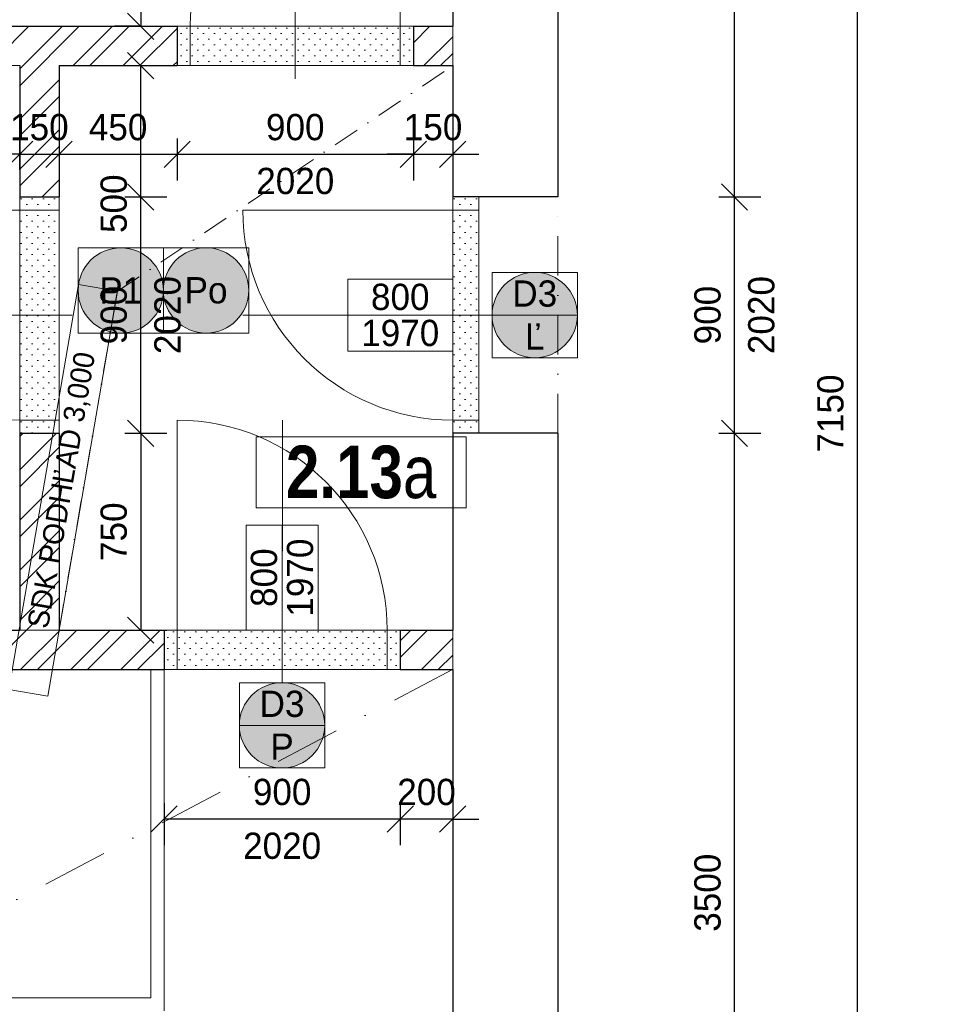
# Model space of a CAD drawing. Header units: millimetres. Extents: x -65956 to 5894746, y -14679 to 163521.
# Tile 4 of 89: x -60156 to -56610, y -6562 to -2812. Entities that reach past the tile are written whole.
import ezdxf

# ---------------------------------------------------------------- set-up
doc = ezdxf.new("R2010")
doc.units = ezdxf.units.MM
doc.linetypes.add('__$$DASHDOT$$', pattern=[10.01, 5, -2.5, 0.01, -2.5])
doc.linetypes.add('ČERCHOVANÁ', pattern=[1, 0.5, -0.25, 0, -0.25])
doc.layers.get('0').update_dxf_attribs({"lineweight": 5})
doc.layers.get('Defpoints').update_dxf_attribs({"color": 2, "lineweight": 30})
doc.layers.add('- pomocna', color=232, linetype='Continuous', lineweight=0, plot=False)
for name, color, linetype, lineweight in [('- popis', 7, 'Continuous', 0), ('Bodko ciarkovana T', 200, 'ČERCHOVANÁ', 0), ('H popisky', 30, 'Continuous', 25), ('H stavba', 82, 'Continuous', 30), ('KOTY', 51, 'Continuous', 5), ('m_popis', 7, 'Continuous', 0), ('otvor', 163, 'Continuous', 5), ('RE-nove', 10, 'Continuous', 0), ('Tbč stavba', 4, 'ČERCHOVANÁ', 0), ('VT kóty', 51, 'Continuous', 5), ('VT sanita', 210, 'Continuous', 5), ('VT šrafy', 253, 'Continuous', 9)]:
    doc.layers.add(name, color=color, linetype=linetype, lineweight=lineweight)
doc.styles.add('1-100_te_2mm_200', font='technic_.ttf', dxfattribs={"height": 200})
doc.styles.add('1-20_ce_5mm_100', font='GOTHIC.TTF', dxfattribs={"height": 100})
doc.styles.add('1-50_ce_2mm_100', font='GOTHIC.TTF', dxfattribs={"height": 100})
doc.dimstyles.new('technic_1-100', dxfattribs={"dimtxt": 200, "dimasz": 240, "dimexe": 300, "dimexo": 200, "dimgap": 100, "dimtad": 1, "dimdec": 1, "dimrnd": 0.5, "dimtxsty": '1-100_te_2mm_200', "dimblk": 'OBLIQUE', "dimcen": 2.5, "dimclrd": 256, "dimclrt": 256, "dimadec": 0, "dimazin": 0, "dimtfac": 1, "dimtdec": 1, "dimtix": 1, "dimtmove": 1, "dimatfit": 3, "dimldrblk": 'OBLIQUE', "dimfxl": 400, "dimfxlon": 1, "dimarcsym": 0})
pattern_1 = [(45, (0, -10810.44), (-95.45942, 95.45942), []), (45, (63.64, -10810.44), (-95.45942, 95.45942), [])]

# ---------------------------------------------------------------- blocks, each defined once
blk = doc.blocks.new('_Oblique')
at = {"color": 0, "linetype": 'ByBlock', "lineweight": -2}
blk.add_line((-0.5, -0.5), (0.5, 0.5), dxfattribs=at)
blk = doc.blocks.new('*D699')
at = {"layer": 'Defpoints', "color": 0, "transparency": 16777216}
for p in [(-58106, -4386.7), (-57432.3, -4386.7), (-57206, -7886.7)]:
    blk.add_point(p, dxfattribs=at)
at = {"layer": 'KOTY', "color": 0, "lineweight": -2, "transparency": 16777216}
for p, q in [((-57492.3, -4386.7), (-57332.3, -4386.7)), ((-57406, -7886.7), (-57532.3, -7886.7))]:
    blk.add_line(p, q, dxfattribs=at)
at = {"layer": 'KOTY', "lineweight": -2, "transparency": 16777216}
blk.add_line((-57432.3, -7886.7), (-57432.3, -4386.7), dxfattribs=at)
at = {"layer": 'KOTY', "lineweight": -2, "transparency": 16777216, "xscale": 100, "yscale": 100, "zscale": 100}
for p, rotation in [((-57432.3, -4386.7), 90), ((-57432.3, -7886.7), 270)]:
    blk.add_blockref('_Oblique', p, dxfattribs=dict(at, rotation=rotation))
at = {"layer": 'KOTY', "transparency": 16777216, "insert": (-57534.8, -6136.7), "char_height": 100, "attachment_point": 5, "rotation": 90, "style": '1-20_ce_5mm_100'}
blk.add_mtext('3500', dxfattribs=at)
blk = doc.blocks.new('*D701')
at = {"layer": 'Defpoints', "color": 0, "transparency": 16777216}
for p in [(-58106, -3486.7), (-57432.3, -3486.7), (-58106, -4386.7)]:
    blk.add_point(p, dxfattribs=at)
at = {"layer": 'KOTY', "color": 0, "lineweight": -2, "transparency": 16777216}
for p, q in [((-57492.3, -3486.7), (-57332.3, -3486.7)), ((-57492.3, -4386.7), (-57332.3, -4386.7))]:
    blk.add_line(p, q, dxfattribs=at)
at = {"layer": 'KOTY', "lineweight": -2, "transparency": 16777216}
blk.add_line((-57432.3, -4386.7), (-57432.3, -3486.7), dxfattribs=at)
at = {"layer": 'KOTY', "lineweight": -2, "transparency": 16777216, "xscale": 100, "yscale": 100, "zscale": 100}
for p, rotation in [((-57432.3, -3486.7), 90), ((-57432.3, -4386.7), 270)]:
    blk.add_blockref('_Oblique', p, dxfattribs=dict(at, rotation=rotation))
at = {"layer": 'KOTY', "transparency": 16777216, "char_height": 100, "attachment_point": 5, "rotation": 90, "style": '1-20_ce_5mm_100'}
for s, insert in [('2020', (-57329.8, -3936.7)), ('900', (-57534.8, -3936.7))]:
    blk.add_mtext(s, dxfattribs=dict(at, insert=insert))
blk = doc.blocks.new('*D702')
at = {"layer": 'Defpoints', "color": 0, "transparency": 16777216}
for p in [(-58106, -736.7), (-57432.3, -736.7), (-58106, -3486.7)]:
    blk.add_point(p, dxfattribs=at)
at = {"layer": 'KOTY', "color": 0, "lineweight": -2, "transparency": 16777216}
for p, q in [((-57492.3, -736.7), (-57332.3, -736.7)), ((-57492.3, -3486.7), (-57332.3, -3486.7))]:
    blk.add_line(p, q, dxfattribs=at)
at = {"layer": 'KOTY', "lineweight": -2, "transparency": 16777216}
blk.add_line((-57432.3, -3486.7), (-57432.3, -736.7), dxfattribs=at)
at = {"layer": 'KOTY', "lineweight": -2, "transparency": 16777216, "xscale": 100, "yscale": 100, "zscale": 100}
for p, rotation in [((-57432.3, -736.7), 90), ((-57432.3, -3486.7), 270)]:
    blk.add_blockref('_Oblique', p, dxfattribs=dict(at, rotation=rotation))
at = {"layer": 'KOTY', "transparency": 16777216, "insert": (-57534.8, -2111.7), "char_height": 100, "attachment_point": 5, "rotation": 90, "style": '1-20_ce_5mm_100'}
blk.add_mtext('2750', dxfattribs=at)
blk = doc.blocks.new('*D703')
at = {"layer": 'Defpoints', "color": 0, "transparency": 16777216}
for p in [(-57206, -736.7), (-56964, -736.7), (-57206, -7886.7)]:
    blk.add_point(p, dxfattribs=at)
at = {"layer": 'KOTY', "color": 0, "lineweight": -2, "transparency": 16777216}
for p, q in [((-57006, -736.7), (-56864, -736.7)), ((-57006, -7886.7), (-56864, -7886.7))]:
    blk.add_line(p, q, dxfattribs=at)
at = {"layer": 'KOTY', "lineweight": -2, "transparency": 16777216}
blk.add_line((-56964, -7886.7), (-56964, -736.7), dxfattribs=at)
at = {"layer": 'KOTY', "lineweight": -2, "transparency": 16777216, "xscale": 100, "yscale": 100, "zscale": 100}
for p, rotation in [((-56964, -736.7), 90), ((-56964, -7886.7), 270)]:
    blk.add_blockref('_Oblique', p, dxfattribs=dict(at, rotation=rotation))
at = {"layer": 'KOTY', "transparency": 16777216, "insert": (-57066.5, -4311.7), "char_height": 100, "attachment_point": 5, "rotation": 90, "style": '1-20_ce_5mm_100'}
blk.add_mtext('7150', dxfattribs=at)
blk = doc.blocks.new('*D704')
at = {"layer": 'Defpoints', "color": 0, "transparency": 16777216}
for p in [(-60006, -3486.7), (-59694.8, -3486.7), (-60006, -4386.7)]:
    blk.add_point(p, dxfattribs=at)
at = {"layer": 'KOTY', "color": 0, "lineweight": -2, "transparency": 16777216}
for p, q in [((-59754.8, -3486.7), (-59594.8, -3486.7)), ((-59754.8, -4386.7), (-59594.8, -4386.7))]:
    blk.add_line(p, q, dxfattribs=at)
at = {"layer": 'KOTY', "lineweight": -2, "transparency": 16777216}
blk.add_line((-59694.8, -4386.7), (-59694.8, -3486.7), dxfattribs=at)
at = {"layer": 'KOTY', "lineweight": -2, "transparency": 16777216, "xscale": 100, "yscale": 100, "zscale": 100}
for p, rotation in [((-59694.8, -3486.7), 90), ((-59694.8, -4386.7), 270)]:
    blk.add_blockref('_Oblique', p, dxfattribs=dict(at, rotation=rotation))
at = {"layer": 'KOTY', "transparency": 16777216, "char_height": 100, "attachment_point": 5, "rotation": 90, "style": '1-20_ce_5mm_100'}
for s, insert in [('2020', (-59592.3, -3936.7)), ('900', (-59797.3, -3936.7))]:
    blk.add_mtext(s, dxfattribs=dict(at, insert=insert))
blk = doc.blocks.new('*D705')
at = {"layer": 'Defpoints', "color": 0, "transparency": 16777216}
for p in [(-60006, -2986.7), (-59694.8, -2986.7), (-60006, -3486.7)]:
    blk.add_point(p, dxfattribs=at)
at = {"layer": 'KOTY', "color": 0, "lineweight": -2, "transparency": 16777216}
for p, q in [((-59754.8, -2986.7), (-59594.8, -2986.7)), ((-59754.8, -3486.7), (-59594.8, -3486.7))]:
    blk.add_line(p, q, dxfattribs=at)
at = {"layer": 'KOTY', "lineweight": -2, "transparency": 16777216}
blk.add_line((-59694.8, -3486.7), (-59694.8, -2986.7), dxfattribs=at)
at = {"layer": 'KOTY', "lineweight": -2, "transparency": 16777216, "xscale": 100, "yscale": 100, "zscale": 100}
for p, rotation in [((-59694.8, -2986.7), 90), ((-59694.8, -3486.7), 270)]:
    blk.add_blockref('_Oblique', p, dxfattribs=dict(at, rotation=rotation))
at = {"layer": 'KOTY', "transparency": 16777216, "insert": (-59797.3, -3512.6), "char_height": 100, "attachment_point": 5, "rotation": 90, "style": '1-20_ce_5mm_100'}
blk.add_mtext('500', dxfattribs=at)
blk = doc.blocks.new('*D707')
at = {"layer": 'Defpoints', "color": 0, "transparency": 16777216}
for p in [(-63156, -1386.7), (-63156, -3324.1), (-60156, -5136.7)]:
    blk.add_point(p, dxfattribs=at)
at = {"layer": 'KOTY', "color": 0, "lineweight": -2, "transparency": 16777216}
for p, q in [((-60156, -3384.1), (-60156, -3224.1)), ((-63156, -3264.1), (-63156, -3424.1))]:
    blk.add_line(p, q, dxfattribs=at)
at = {"layer": 'KOTY', "lineweight": -2, "transparency": 16777216}
blk.add_line((-60156, -3324.1), (-63156, -3324.1), dxfattribs=at)
at = {"layer": 'KOTY', "lineweight": -2, "transparency": 16777216, "xscale": 100, "yscale": 100, "zscale": 100, "rotation": 180}
blk.add_blockref('_Oblique', (-63156, -3324.1), dxfattribs=at)
at = {"layer": 'KOTY', "lineweight": -2, "transparency": 16777216, "xscale": 100, "yscale": 100, "zscale": 100}
blk.add_blockref('_Oblique', (-60156, -3324.1), dxfattribs=at)
at = {"layer": 'KOTY', "transparency": 16777216, "insert": (-61656, -3221.5), "char_height": 100, "attachment_point": 5, "style": '1-20_ce_5mm_100'}
blk.add_mtext('3000', dxfattribs=at)
blk = doc.blocks.new('*T476')
at = {"layer": 'Defpoints', "color": 8, "linetype": 'ByBlock', "lineweight": 0, "transparency": 16777216}
for p, q in [((0, 274.7), (400, 274.7)), ((0, 0), (0, 274.7)), ((400, 0), (400, 274.7)), ((0, 137.3), (400, 137.3)), ((0, 0), (400, 0))]:
    blk.add_line(p, q, dxfattribs=at)
at = {"layer": 'VT kóty', "color": 0, "transparency": 16777216, "char_height": 100, "width": 396, "attachment_point": 5, "style": '1-50_ce_2mm_100'}
for s, insert in [('800', (200, 206)), ('1970', (200, 68.7))]:
    blk.add_mtext(s, dxfattribs=dict(at, insert=insert))
blk = doc.blocks.new('*D747')
at = {"layer": 'Defpoints', "color": 0, "transparency": 16777216}
for p in [(-58706, -5286.7), (-58506, -5286.7), (-58706, -5856)]:
    blk.add_point(p, dxfattribs=at)
at = {"layer": 'KOTY', "color": 0, "lineweight": -2, "transparency": 16777216}
for p, q in [((-58706, -5796), (-58706, -5956)), ((-58506, -5796), (-58506, -5956))]:
    blk.add_line(p, q, dxfattribs=at)
at = {"layer": 'KOTY', "lineweight": -2, "transparency": 16777216}
for p, q in [((-58706, -5856), (-58806, -5856)), ((-58506, -5856), (-58706, -5856)), ((-58506, -5856), (-58406, -5856))]:
    blk.add_line(p, q, dxfattribs=at)
at = {"layer": 'KOTY', "lineweight": -2, "transparency": 16777216, "xscale": 100, "yscale": 100, "zscale": 100}
blk.add_blockref('_Oblique', (-58706, -5856), dxfattribs=at)
at = {"layer": 'KOTY', "lineweight": -2, "transparency": 16777216, "xscale": 100, "yscale": 100, "zscale": 100, "rotation": 180}
blk.add_blockref('_Oblique', (-58506, -5856), dxfattribs=at)
at = {"layer": 'KOTY', "transparency": 16777216, "insert": (-58606, -5753.5), "char_height": 100, "attachment_point": 5, "style": '1-20_ce_5mm_100'}
blk.add_mtext('200', dxfattribs=at)
blk = doc.blocks.new('*D748')
at = {"layer": 'Defpoints', "color": 0, "transparency": 16777216}
for p in [(-59606, -5286.7), (-58706, -5286.7), (-59606, -5856)]:
    blk.add_point(p, dxfattribs=at)
at = {"layer": 'KOTY', "color": 0, "lineweight": -2, "transparency": 16777216}
for p, q in [((-59606, -5796), (-59606, -5956)), ((-58706, -5796), (-58706, -5956))]:
    blk.add_line(p, q, dxfattribs=at)
at = {"layer": 'KOTY', "lineweight": -2, "transparency": 16777216}
blk.add_line((-58706, -5856), (-59606, -5856), dxfattribs=at)
at = {"layer": 'KOTY', "lineweight": -2, "transparency": 16777216, "xscale": 100, "yscale": 100, "zscale": 100, "rotation": 180}
blk.add_blockref('_Oblique', (-59606, -5856), dxfattribs=at)
at = {"layer": 'KOTY', "lineweight": -2, "transparency": 16777216, "xscale": 100, "yscale": 100, "zscale": 100}
blk.add_blockref('_Oblique', (-58706, -5856), dxfattribs=at)
at = {"layer": 'KOTY', "transparency": 16777216, "char_height": 100, "attachment_point": 5, "style": '1-20_ce_5mm_100'}
for s, insert in [('900', (-59156, -5753.5)), ('2020', (-59156, -5958.5))]:
    blk.add_mtext(s, dxfattribs=dict(at, insert=insert))
blk = doc.blocks.new('*T478')
at = {"layer": 'Defpoints', "color": 8, "linetype": 'ByBlock', "lineweight": 0, "transparency": 16777216}
for p, q in [((-274.7, 0), (-274.7, 400)), ((0, 400), (-274.7, 400)), ((-137.3, 0), (-137.3, 400)), ((0, 0), (0, 400)), ((0, 0), (-274.7, 0))]:
    blk.add_line(p, q, dxfattribs=at)
at = {"layer": 'VT kóty', "color": 0, "transparency": 16777216, "char_height": 100, "width": 396, "attachment_point": 5, "rotation": 90, "style": '1-50_ce_2mm_100'}
for s, insert in [('1970', (-68.7, 200)), ('800', (-206, 200))]:
    blk.add_mtext(s, dxfattribs=dict(at, insert=insert))
blk = doc.blocks.new('*T779')
at = {"layer": 'Defpoints', "color": 8, "linetype": 'ByBlock', "lineweight": 0, "transparency": 16777216}
for p, q in [((0, 0), (324.9, 0)), ((0, 0), (0, -324.9)), ((324.9, 0), (324.9, -324.9)), ((0, -162.5), (324.9, -162.5)), ((0, -324.9), (324.9, -324.9))]:
    blk.add_line(p, q, dxfattribs=at)
at = {"layer": 'VT kóty', "color": 0, "transparency": 16777216, "char_height": 100, "width": 320.944, "attachment_point": 5, "style": '1-50_ce_2mm_100'}
for s, insert in [('D3', (162.5, -81.2)), ('Ľ', (162.5, -243.7))]:
    blk.add_mtext(s, dxfattribs=dict(at, insert=insert))
blk = doc.blocks.new('*T780')
at = {"layer": 'Defpoints', "color": 8, "linetype": 'ByBlock', "lineweight": 0, "transparency": 16777216}
for p, q in [((0, 0), (324.9, 0)), ((0, 0), (0, -324.9)), ((324.9, 0), (324.9, -324.9)), ((0, -162.5), (324.9, -162.5)), ((0, -324.9), (324.9, -324.9))]:
    blk.add_line(p, q, dxfattribs=at)
at = {"layer": 'VT kóty', "color": 0, "transparency": 16777216, "char_height": 100, "width": 320.944, "attachment_point": 5, "style": '1-50_ce_2mm_100'}
for s, insert in [('D3', (162.5, -81.2)), ('P', (162.5, -243.7))]:
    blk.add_mtext(s, dxfattribs=dict(at, insert=insert))
blk = doc.blocks.new('*D788')
at = {"layer": 'Defpoints', "color": 0, "transparency": 16777216}
for p in [(-59306, -1636.7), (-59694.8, -2836.7), (-59556, -2836.7)]:
    blk.add_point(p, dxfattribs=at)
at = {"layer": 'KOTY', "color": 0, "lineweight": -2, "transparency": 16777216}
for p, q in [((-59634.8, -1636.7), (-59794.8, -1636.7)), ((-59694.8, -2836.7), (-59794.8, -2836.7))]:
    blk.add_line(p, q, dxfattribs=at)
at = {"layer": 'KOTY', "lineweight": -2, "transparency": 16777216}
blk.add_line((-59694.8, -1636.7), (-59694.8, -2836.7), dxfattribs=at)
at = {"layer": 'KOTY', "lineweight": -2, "transparency": 16777216, "xscale": 100, "yscale": 100, "zscale": 100}
for p, rotation in [((-59694.8, -1636.7), 90), ((-59694.8, -2836.7), 270)]:
    blk.add_blockref('_Oblique', p, dxfattribs=dict(at, rotation=rotation))
at = {"layer": 'KOTY', "transparency": 16777216, "insert": (-59797.3, -2236.7), "char_height": 100, "attachment_point": 5, "rotation": 90, "style": '1-20_ce_5mm_100'}
blk.add_mtext('1200', dxfattribs=at)
blk = doc.blocks.new('*D789')
at = {"layer": 'Defpoints', "color": 0, "transparency": 16777216}
for p in [(-60006, -4386.7), (-60006, -5136.7), (-59694.8, -5136.7)]:
    blk.add_point(p, dxfattribs=at)
at = {"layer": 'KOTY', "color": 0, "lineweight": -2, "transparency": 16777216}
for p, q in [((-59754.8, -4386.7), (-59594.8, -4386.7)), ((-59754.8, -5136.7), (-59594.8, -5136.7))]:
    blk.add_line(p, q, dxfattribs=at)
at = {"layer": 'KOTY', "lineweight": -2, "transparency": 16777216}
blk.add_line((-59694.8, -4386.7), (-59694.8, -5136.7), dxfattribs=at)
at = {"layer": 'KOTY', "lineweight": -2, "transparency": 16777216, "xscale": 100, "yscale": 100, "zscale": 100}
for p, rotation in [((-59694.8, -4386.7), 90), ((-59694.8, -5136.7), 270)]:
    blk.add_blockref('_Oblique', p, dxfattribs=dict(at, rotation=rotation))
at = {"layer": 'KOTY', "transparency": 16777216, "insert": (-59797.3, -4761.7), "char_height": 100, "attachment_point": 5, "rotation": 90, "style": '1-20_ce_5mm_100'}
blk.add_mtext('750', dxfattribs=at)
blk = doc.blocks.new('*D791')
at = {"layer": 'Defpoints', "color": 0, "transparency": 16777216}
for p in [(-60006, -2986.7), (-60006, -3324.1), (-60156, -5136.7)]:
    blk.add_point(p, dxfattribs=at)
at = {"layer": 'KOTY', "color": 0, "lineweight": -2, "transparency": 16777216}
for p, q in [((-60156, -3384.1), (-60156, -3224.1)), ((-60006, -3264.1), (-60006, -3424.1))]:
    blk.add_line(p, q, dxfattribs=at)
at = {"layer": 'KOTY', "lineweight": -2, "transparency": 16777216}
for p, q in [((-60156, -3324.1), (-60256, -3324.1)), ((-60156, -3324.1), (-60006, -3324.1)), ((-60006, -3324.1), (-59906, -3324.1))]:
    blk.add_line(p, q, dxfattribs=at)
at = {"layer": 'KOTY', "lineweight": -2, "transparency": 16777216, "xscale": 100, "yscale": 100, "zscale": 100}
blk.add_blockref('_Oblique', (-60156, -3324.1), dxfattribs=at)
at = {"layer": 'KOTY', "lineweight": -2, "transparency": 16777216, "xscale": 100, "yscale": 100, "zscale": 100, "rotation": 180}
blk.add_blockref('_Oblique', (-60006, -3324.1), dxfattribs=at)
at = {"layer": 'KOTY', "transparency": 16777216, "insert": (-60081, -3221.5), "char_height": 100, "attachment_point": 5, "style": '1-20_ce_5mm_100'}
blk.add_mtext('150', dxfattribs=at)
blk = doc.blocks.new('*D792')
at = {"layer": 'Defpoints', "color": 0, "transparency": 16777216}
for p in [(-60006, -2986.7), (-59556, -2986.7), (-59556, -3324.1)]:
    blk.add_point(p, dxfattribs=at)
at = {"layer": 'KOTY', "color": 0, "lineweight": -2, "transparency": 16777216}
for p, q in [((-60006, -3264.1), (-60006, -3424.1)), ((-59556, -3264.1), (-59556, -3424.1))]:
    blk.add_line(p, q, dxfattribs=at)
at = {"layer": 'KOTY', "lineweight": -2, "transparency": 16777216}
blk.add_line((-60006, -3324.1), (-59556, -3324.1), dxfattribs=at)
at = {"layer": 'KOTY', "lineweight": -2, "transparency": 16777216, "xscale": 100, "yscale": 100, "zscale": 100, "rotation": 180}
blk.add_blockref('_Oblique', (-60006, -3324.1), dxfattribs=at)
at = {"layer": 'KOTY', "lineweight": -2, "transparency": 16777216, "xscale": 100, "yscale": 100, "zscale": 100}
blk.add_blockref('_Oblique', (-59556, -3324.1), dxfattribs=at)
at = {"layer": 'KOTY', "transparency": 16777216, "insert": (-59781, -3221.5), "char_height": 100, "attachment_point": 5, "style": '1-20_ce_5mm_100'}
blk.add_mtext('450', dxfattribs=at)
blk = doc.blocks.new('*D793')
at = {"layer": 'Defpoints', "color": 0, "transparency": 16777216}
for p in [(-59556, -2986.7), (-58656, -2986.7), (-58656, -3324.1)]:
    blk.add_point(p, dxfattribs=at)
at = {"layer": 'KOTY', "color": 0, "lineweight": -2, "transparency": 16777216}
for p, q in [((-59556, -3264.1), (-59556, -3424.1)), ((-58656, -3264.1), (-58656, -3424.1))]:
    blk.add_line(p, q, dxfattribs=at)
at = {"layer": 'KOTY', "lineweight": -2, "transparency": 16777216}
blk.add_line((-59556, -3324.1), (-58656, -3324.1), dxfattribs=at)
at = {"layer": 'KOTY', "lineweight": -2, "transparency": 16777216, "xscale": 100, "yscale": 100, "zscale": 100, "rotation": 180}
blk.add_blockref('_Oblique', (-59556, -3324.1), dxfattribs=at)
at = {"layer": 'KOTY', "lineweight": -2, "transparency": 16777216, "xscale": 100, "yscale": 100, "zscale": 100}
blk.add_blockref('_Oblique', (-58656, -3324.1), dxfattribs=at)
at = {"layer": 'KOTY', "transparency": 16777216, "char_height": 100, "attachment_point": 5, "style": '1-20_ce_5mm_100'}
for s, insert in [('900', (-59106, -3221.5)), ('2020', (-59106, -3426.6))]:
    blk.add_mtext(s, dxfattribs=dict(at, insert=insert))
blk = doc.blocks.new('*D794')
at = {"layer": 'Defpoints', "color": 0, "transparency": 16777216}
for p in [(-58656, -2986.7), (-58506, -2986.7), (-58506, -3324.1)]:
    blk.add_point(p, dxfattribs=at)
at = {"layer": 'KOTY', "color": 0, "lineweight": -2, "transparency": 16777216}
for p, q in [((-58656, -3264.1), (-58656, -3424.1)), ((-58506, -3264.1), (-58506, -3424.1))]:
    blk.add_line(p, q, dxfattribs=at)
at = {"layer": 'KOTY', "lineweight": -2, "transparency": 16777216}
for p, q in [((-58656, -3324.1), (-58756, -3324.1)), ((-58656, -3324.1), (-58506, -3324.1)), ((-58506, -3324.1), (-58406, -3324.1))]:
    blk.add_line(p, q, dxfattribs=at)
at = {"layer": 'KOTY', "lineweight": -2, "transparency": 16777216, "xscale": 100, "yscale": 100, "zscale": 100}
blk.add_blockref('_Oblique', (-58656, -3324.1), dxfattribs=at)
at = {"layer": 'KOTY', "lineweight": -2, "transparency": 16777216, "xscale": 100, "yscale": 100, "zscale": 100, "rotation": 180}
blk.add_blockref('_Oblique', (-58506, -3324.1), dxfattribs=at)
at = {"layer": 'KOTY', "transparency": 16777216, "insert": (-58581, -3221.5), "char_height": 100, "attachment_point": 5, "style": '1-20_ce_5mm_100'}
blk.add_mtext('150', dxfattribs=at)
blk = doc.blocks.new('*T804')
at = {"layer": 'Defpoints', "color": 8, "linetype": 'ByBlock', "lineweight": 0, "transparency": 16777216}
for p, q in [((0, 0), (800, 0)), ((0, 0), (0, -270.7)), ((800, 0), (800, -270.7)), ((0, -270.7), (800, -270.7))]:
    blk.add_line(p, q, dxfattribs=at)
at = {"layer": 'H popisky', "color": 0, "transparency": 16777216, "insert": (400, -135.3), "char_height": 200, "width": 796, "attachment_point": 5, "style": '1-50_ce_2mm_100'}
blk.add_mtext('{\\fTechnicLite|b1|i0|c2|p2;\\C256;2.13\\fArial Narrow|b0|i0|c238|p34;a}', dxfattribs=at)
blk = doc.blocks.new('*T821')
at = {"layer": 'Defpoints', "color": 8, "linetype": 'ByBlock', "lineweight": 0, "transparency": 16777216}
for p, q in [((0, 0), (324.9, 0)), ((0, 0), (0, -324.9)), ((324.9, 0), (324.9, -324.9)), ((0, -324.9), (324.9, -324.9))]:
    blk.add_line(p, q, dxfattribs=at)
at = {"layer": '- popis', "color": 0, "transparency": 16777216, "insert": (162.5, -162.5), "char_height": 100, "width": 320.944, "attachment_point": 5, "style": '1-50_ce_2mm_100'}
blk.add_mtext('P1', dxfattribs=at)
blk = doc.blocks.new('*T822')
at = {"layer": 'Defpoints', "color": 8, "linetype": 'ByBlock', "lineweight": 0, "transparency": 16777216}
for p, q in [((0, 0), (324.9, 0)), ((0, 0), (0, -324.9)), ((324.9, 0), (324.9, -324.9)), ((0, -324.9), (324.9, -324.9))]:
    blk.add_line(p, q, dxfattribs=at)
at = {"layer": '- popis', "color": 0, "transparency": 16777216, "insert": (162.5, -162.5), "char_height": 100, "width": 320.944, "attachment_point": 5, "style": '1-50_ce_2mm_100'}
blk.add_mtext('Po', dxfattribs=at)
blk = doc.blocks.new('*T823')
at = {"layer": 'Defpoints', "color": 8, "linetype": 'ByBlock', "lineweight": 0, "transparency": 16777216}
for p, q in [((-147.8, 25.4), (117.5, 1567)), ((0, 0), (265.3, 1541.6)), ((265.3, 1541.6), (117.5, 1567)), ((0, 0), (-147.8, 25.4))]:
    blk.add_line(p, q, dxfattribs=at)
at = {"layer": 'm_popis', "color": 0, "transparency": 16777216, "insert": (58.8, 783.5), "char_height": 80, "width": 1560.268, "attachment_point": 5, "rotation": 80.2337, "style": '1-50_ce_2mm_100'}
blk.add_mtext('SDK PODHĽAD 3,000', dxfattribs=at)

msp = doc.modelspace()

# ---------------------------------------------------------------- hatches: boundary and pattern name
at = {"layer": 'RE-nove'}
h = msp.add_hatch(dxfattribs=at)
h.set_pattern_fill('ZDIVO-OBECNE', color=256, scale=45, style=0)
h.set_pattern_definition(pattern_1)
h.paths.add_polyline_path([(-63156.01, -2836.67), (-63156.01, -2986.67), (-60156.01, -2986.67), (-60156.01, -3486.67), (-60006.01, -3486.67), (-60006.01, -2986.67), (-59556.01, -2986.67), (-59556.01, -2836.67)])
h.paths.add_polyline_path([(-58506.01, -2836.67), (-58656.01, -2836.67), (-58656.01, -2986.67), (-58506.01, -2986.67)])
h.paths.add_polyline_path([(-60006.01, -4386.67), (-60156.01, -4386.67), (-60156.01, -5136.67), (-60006.01, -5136.67)])
h = msp.add_hatch(dxfattribs=at)
h.set_pattern_fill('OMITKA', color=256, scale=30, angle=-180)
h.set_pattern_definition([(225, (3886.52, -14871.327), (21.213203, -21.213203), [0, -30])])
h.paths.add_polyline_path([(-58656.01, -2836.67), (-59556.01, -2836.67), (-59556.01, -2986.67), (-58656.01, -2986.67)])
h = msp.add_hatch(dxfattribs=at)
h.set_pattern_fill('OMITKA', color=256, scale=30, angle=-270)
h.set_pattern_definition([(135, (-72051.198, -66900.593), (-21.213203, -21.213203), [0, -30])])
h.paths.add_polyline_path([(-60006.01, -4386.67), (-60006.01, -3486.67), (-60156.01, -3486.67), (-60156.01, -4386.67)])
h = msp.add_hatch(dxfattribs=at)
h.set_pattern_fill('OMITKA', color=256, scale=30, angle=-270)
h.set_pattern_definition([(135, (-70401.198, -66900.593), (-21.213203, -21.213203), [0, -30])])
h.paths.add_polyline_path([(-58406.01, -4386.67), (-58406.01, -3486.67), (-58506.01, -3486.67), (-58506.01, -4386.67)])
for points in [[(-59608.42, -3843.05, 1), (-59933.36, -3843.05, 1)], [(-59283.47, -3842.78, 1), (-59608.42, -3842.78, 1)], [(-58031.06, -3936.64, 1), (-58356.01, -3936.64, 1)], [(-58993.91, -5499.14, 1), (-59318.86, -5499.14, 1)]]:
    msp.add_hatch(color=256, dxfattribs=at).paths.add_polyline_path(points)
h = msp.add_hatch(dxfattribs=at)
h.set_pattern_fill('OMITKA', color=256, scale=30, angle=-180)
h.set_pattern_definition([(225, (3836.52, -17171.327), (21.213203, -21.213203), [0, -30])])
h.paths.add_polyline_path([(-58706.01, -5136.67), (-59606.01, -5136.67), (-59606.01, -5286.67), (-58706.01, -5286.67)])
at = {"layer": 'VT šrafy'}
h = msp.add_hatch(dxfattribs=at)
h.set_pattern_fill('ZDIVO-OBECNE', color=256, scale=45, style=0)
h.set_pattern_definition(pattern_1)
h.paths.add_polyline_path([(-63156.01, -5136.67), (-63156.01, -5286.67), (-59606.01, -5286.67), (-59606.01, -5136.67), (-60006.01, -5136.67), (-60156.01, -5136.67)])
h.paths.add_polyline_path([(-58706.01, -5136.67), (-58706.01, -5286.67), (-58506.01, -5286.67), (-58506.01, -5136.67)])

# ---------------------------------------------------------------- linework, layer by layer
at = {"layer": '- pomocna'}
for points in [[(-63306.01, -2836.67), (-58506.01, -2836.67), (-58506.01, -1636.67), (-59306.01, -1636.67), (-59306.01, -1536.67), (-58506.01, -1536.67), (-58506.01, -736.67), (-60798.91, -736.67), (-60856.01, -736.67), (-60856.01, 63.33), (-63156.01, 63.33), (-63156.01, -1386.67), (-63306.01, -1386.67), (-63306.01, -2836.67)], [(-53106.01, -7736.67), (-53106.01, -6536.67), (-52956.01, -6536.67), (-52956.01, -5086.67), (-53106.01, -5086.67), (-53106.01, -3886.67), (-52956.01, -3886.67), (-52956.01, -2436.67), (-53106.01, -2436.67), (-53106.01, -436.67), (-54106.01, -436.67), (-54106.01, -736.67), (-58106.01, -736.67), (-58106.01, -3486.67), (-58406.01, -3486.67), (-58406.01, -4386.67), (-58106.01, -4386.67), (-58106.01, -7886.67)]]:
    msp.add_lwpolyline(points, dxfattribs=at)
for points in [[(-63156.01, -5136.67), (-60156.01, -5136.67), (-60156.01, -2986.67), (-63156.01, -2986.67)], [(-60006.01, -2986.67), (-58506.01, -2986.67), (-58506.01, -5136.67), (-60006.01, -5136.67)]]:
    msp.add_lwpolyline(points, close=True, dxfattribs=at)
for p, q in [((-58506.01, -2986.67), (-58506.01, -2836.67)), ((-60006.01, -5136.67), (-60156.01, -5136.67)), ((-58506.01, -5286.67), (-58506.01, -5136.67))]:
    msp.add_line(p, q)
at = {"linetype": 'Continuous'}
for p, q in [((-59656.01, -5286.67), (-59656.01, -6536.67)), ((-59606.01, -5286.67), (-59606.01, -6586.67)), ((-62056.01, -6536.67), (-59656.01, -6536.67))]:
    msp.add_line(p, q, dxfattribs=at)
at = {"layer": 'Bodko ciarkovana T', "ltscale": 200}
for p, q in [((-59783.89, -3846.22), (-58506.01, -2986.67)), ((-60006.01, -5136.67), (-59783.89, -3846.22))]:
    msp.add_line(p, q, dxfattribs=at)
at = {"layer": 'H stavba'}
for p, q in [((-58106.01, -736.67), (-58106.01, -3486.67)), ((-58506.01, -1636.67), (-58506.01, -2836.67)), ((-63156.01, -2836.67), (-59556.01, -2836.67)), ((-59556.01, -2836.67), (-59556.01, -2986.67)), ((-58656.01, -2836.67), (-58656.01, -2986.67)), ((-58656.01, -2836.67), (-58506.01, -2836.67)), ((-60156.01, -2986.67), (-60156.01, -3486.67)), ((-60006.01, -2986.67), (-60006.01, -3486.67)), ((-60006.01, -2986.67), (-59556.01, -2986.67)), ((-58656.01, -2986.67), (-58506.01, -2986.67)), ((-58506.01, -2986.67), (-58506.01, -3486.67)), ((-60156.01, -3486.67), (-60006.01, -3486.67)), ((-58106.01, -3486.67), (-58506.01, -3486.67)), ((-60156.01, -4386.67), (-60006.01, -4386.67)), ((-60156.01, -4386.67), (-60156.01, -5136.67)), ((-60006.01, -4386.67), (-60006.01, -5136.67)), ((-58106.01, -4386.67), (-58506.01, -4386.67)), ((-58506.01, -4386.67), (-58506.01, -5136.67)), ((-58106.01, -4386.67), (-58106.01, -7886.67)), ((-63156.01, -5136.67), (-60156.01, -5136.67)), ((-60006.01, -5136.67), (-59606.01, -5136.67)), ((-59606.01, -5136.67), (-59606.01, -5286.67)), ((-58706.01, -5136.67), (-58506.01, -5136.67)), ((-58706.01, -5136.67), (-58706.01, -5286.67)), ((-63156.01, -5286.67), (-59606.01, -5286.67)), ((-58706.01, -5286.67), (-58506.01, -5286.67)), ((-58506.01, -5286.67), (-58506.01, -7736.67))]:
    msp.add_line(p, q, dxfattribs=at)
at = {"layer": 'otvor'}
for p, q in [((-58706.01, -2036.67), (-58706.01, -2986.67)), ((-58656.01, -2836.67), (-59556.01, -2836.67)), ((-59506.01, -2836.67), (-59506.01, -2986.67)), ((-59556.01, -2986.67), (-58656.01, -2986.67)), ((-60156.01, -4386.67), (-60156.01, -3486.67)), ((-60006.01, -3486.67), (-60006.01, -4386.67)), ((-58506.01, -4386.67), (-58506.01, -3486.67)), ((-58406.01, -3486.67), (-58406.01, -4386.67)), ((-60956.01, -3536.67), (-60006.01, -3536.67)), ((-58406.01, -3536.67), (-59306.01, -3536.67)), ((-60156.01, -4336.67), (-60006.01, -4336.67)), ((-59556.01, -4336.67), (-59556.01, -5286.67)), ((-58406.01, -4336.67), (-58506.01, -4336.67)), ((-59606.01, -5136.67), (-58706.01, -5136.67)), ((-58756.01, -5136.67), (-58756.01, -5286.67)), ((-58706.01, -5286.67), (-59606.01, -5286.67))]:
    msp.add_line(p, q, dxfattribs=at)
for centre, start, end in [((-58706.01, -2836.67), 90, 180), ((-60156.01, -3536.67), 180, 270), ((-58506.01, -3536.67), 180, 270), ((-59556.01, -5136.67), 0, 90)]:
    msp.add_arc(centre, 800, start, end, dxfattribs=at)
at = {"layer": 'Tbč stavba', "ltscale": 300}
msp.add_line((-58106.01, -4386.67), (-58106.01, -3486.67), dxfattribs=at)
at = {"layer": 'VT sanita'}
for p, q in [((-59104.48, -2036.67), (-59106.39, -3036.67)), ((-59956.01, -3936.63), (-60956.01, -3936.81)), ((-58356.01, -3936.64), (-59306.01, -3936.81)), ((-59154.48, -4336.67), (-59156.39, -5336.67))]:
    msp.add_line(p, q, dxfattribs=at)
at = {"layer": 'VT sanita', "linetype": '__$$DASHDOT$$', "ltscale": 50}
msp.add_line((-63156.01, -7736.67), (-58506.01, -5286.67), dxfattribs=at)
at = {"layer": 'VT sanita'}
for centre in [(-59770.89, -3843.05), (-59445.94, -3842.78), (-58193.53, -3936.64), (-59156.39, -5499.14)]:
    msp.add_circle(centre, 162.47, dxfattribs=at)

# ---------------------------------------------------------------- block references
for name, p in [('*T821', (-59933.36, -3680.58)), ('*T822', (-59608.42, -3680.31)), ('*T779', (-58356.01, -3774.17)), ('*T823', (-60049.24, -5387.82)), ('*T476', (-58906.01, -4074)), ('*T804', (-59254.99, -4400.18)), ('*T478', (-59018.67, -5136.67)), ('*T780', (-59318.86, -5336.67))]:
    msp.add_blockref(name, p)

# ---------------------------------------------------------------- dimensions: what is measured, and where the dimension line sits
at = {"layer": 'KOTY'}
for base, p1, p2, picture, middle in [((-57432.33, -736.67), (-58106.01, -3486.67), (-58106.01, -736.67), '*D702', (-57534.85, -2111.67)), ((-56964.03, -736.67), (-57206.01, -7886.67), (-57206.01, -736.67), '*D703', (-57066.55, -4311.67)), ((-59694.81, -2836.67), (-59306.01, -1636.67), (-59556.01, -2836.67), '*D788', (-59797.32, -2236.67)), ((-59694.81, -5136.67), (-60006.01, -4386.67), (-60006.01, -5136.67), '*D789', (-59797.32, -4761.67)), ((-57432.33, -4386.67), (-57206.01, -7886.67), (-58106.01, -4386.67), '*D699', (-57534.85, -6136.67))]:
    dim = msp.add_linear_dim(base=base, p1=p1, p2=p2, angle=90, dimstyle='technic_1-100', override={"dimtxt": 100, "dimasz": 100, "dimexe": 100, "dimgap": 50, "dimtxsty": '1-20_ce_5mm_100', "dimfxl": 60}, dxfattribs=at)
    dim.commit()
    dim.dimension.update_dxf_attribs({"geometry": picture, "text_midpoint": middle})
for base, p1, p2, picture, middle in [((-63156.01, -3324.05), (-60156.01, -5136.67), (-63156.01, -1386.67), '*D707', (-61656.01, -3221.54)), ((-60006.01, -3324.05), (-60156.01, -5136.67), (-60006.01, -2986.67), '*D791', (-60081.01, -3221.54)), ((-59556.01, -3324.05), (-60006.01, -2986.67), (-59556.01, -2986.67), '*D792', (-59781.01, -3221.54)), ((-58506.01, -3324.05), (-58656.01, -2986.67), (-58506.01, -2986.67), '*D794', (-58581.01, -3221.54)), ((-58706.01, -5856.02), (-58506.01, -5286.67), (-58706.01, -5286.67), '*D747', (-58606.01, -5753.5))]:
    dim = msp.add_linear_dim(base=base, p1=p1, p2=p2, dimstyle='technic_1-100', override={"dimtxt": 100, "dimasz": 100, "dimexe": 100, "dimgap": 50, "dimtxsty": '1-20_ce_5mm_100', "dimfxl": 60}, dxfattribs=at)
    dim.commit()
    dim.dimension.update_dxf_attribs({"geometry": picture, "text_midpoint": middle})
dim = msp.add_linear_dim(base=(-59694.81, -2986.67), p1=(-60006.01, -3486.67), p2=(-60006.01, -2986.67), angle=90, dimstyle='technic_1-100', override={"dimtxt": 100, "dimasz": 100, "dimexe": 100, "dimgap": 50, "dimtxsty": '1-20_ce_5mm_100', "dimfxl": 60}, dxfattribs=at)
dim.commit()
dim.dimension.update_dxf_attribs({"geometry": '*D705', "text_midpoint": (-59694.81, -3512.64), "dimtype": 160})
for base, p1, p2, picture, middle in [((-58656.01, -3324.05), (-59556.01, -2986.67), (-58656.01, -2986.67), '*D793', (-59106.01, -3324.05)), ((-59606.01, -5856.02), (-58706.01, -5286.67), (-59606.01, -5286.67), '*D748', (-59156.01, -5856.02))]:
    dim = msp.add_linear_dim(base=base, p1=p1, p2=p2, text='<>\\X 2020', dimstyle='technic_1-100', override={"dimtxt": 100, "dimasz": 100, "dimexe": 100, "dimgap": 50, "dimtxsty": '1-20_ce_5mm_100', "dimfxl": 60}, dxfattribs=at)
    dim.commit()
    dim.dimension.update_dxf_attribs({"geometry": picture, "text_midpoint": middle})
for base, p1, p2, picture, middle in [((-59694.81, -3486.67), (-60006.01, -4386.67), (-60006.01, -3486.67), '*D704', (-59694.81, -3936.67)), ((-57432.33, -3486.67), (-58106.01, -4386.67), (-58106.01, -3486.67), '*D701', (-57432.33, -3936.67))]:
    dim = msp.add_linear_dim(base=base, p1=p1, p2=p2, angle=90, text='<>\\X 2020', dimstyle='technic_1-100', override={"dimtxt": 100, "dimasz": 100, "dimexe": 100, "dimgap": 50, "dimtxsty": '1-20_ce_5mm_100', "dimfxl": 60}, dxfattribs=at)
    dim.commit()
    dim.dimension.update_dxf_attribs({"geometry": picture, "text_midpoint": middle})

doc.saveas('drawing.dxf')
